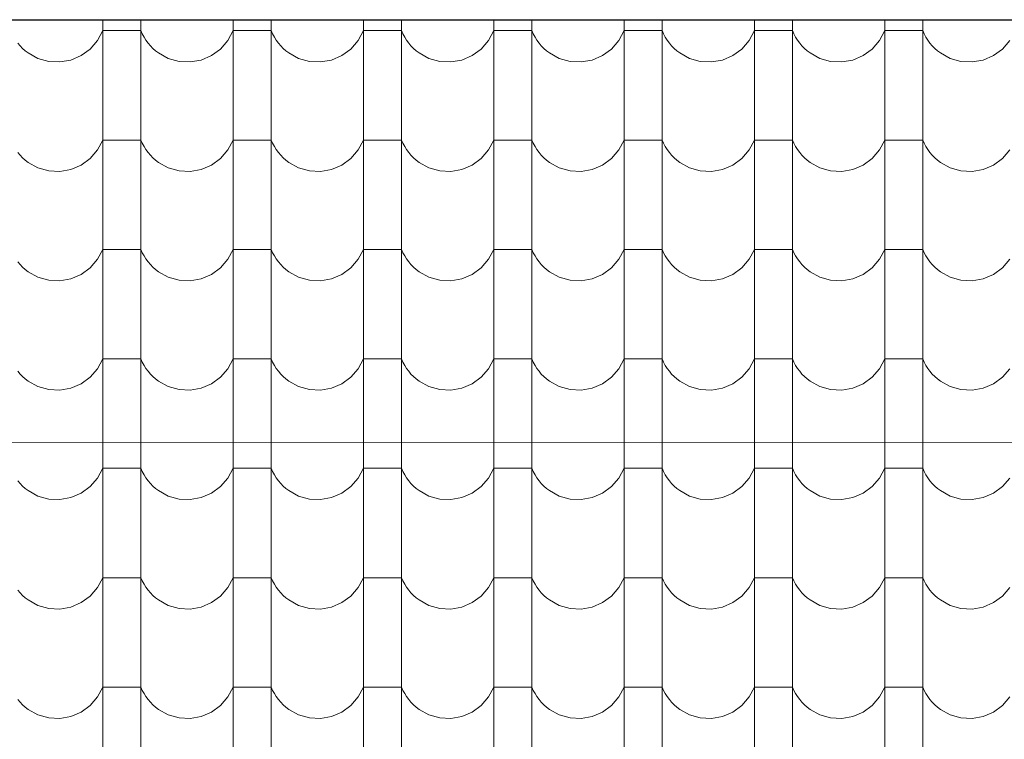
# Model space of a CAD drawing. Header units: millimetres. Extents: x -68772 to 137055, y -73300 to 19650.
# Tile 172 of 212: x 75550 to 77171, y -37967 to -36782. Entities that reach past the tile are written whole.
import ezdxf

# ---------------------------------------------------------------- set-up
doc = ezdxf.new("R2010")
doc.units = ezdxf.units.MM
doc.header["$MEASUREMENT"] = 0
for name, color, linetype, lineweight in [('Nowe_810-G Ogólne_Nr_pióra__1', 7, 'Continuous', 18), ('Nowe_810-G Ogólne_Nr_pióra__26', 13, 'Continuous', 18), ('Nowe_NIEWIDOCZNE DACHY_Nr_pióra__1', 7, 'Continuous', 18)]:
    doc.layers.add(name, color=color, linetype=linetype, lineweight=lineweight)

# ---------------------------------------------------------------- blocks, each defined once
blk = doc.blocks.new('*X46')
at = {"layer": 'Nowe_810-G Ogólne_Nr_pióra__26', "color": 13, "linetype": 'Continuous', "lineweight": 18}
for p, q in [((75687.3, -36782.9), (75687.3, -36910.2)), ((75749.7, -36782.9), (75749.7, -36910.2)), ((75901.8, -36782.9), (75901.8, -36910.2)), ((75964.2, -36782.9), (75964.2, -36910.2)), ((76116.3, -36783), (76116.3, -36910.2)), ((76178.7, -36783), (76178.7, -36910.2)), ((76330.8, -36783), (76330.8, -36910.2)), ((76393.2, -36783), (76393.2, -36910.2)), ((76545.3, -36783), (76545.3, -36910.2)), ((76607.7, -36783), (76607.7, -36910.2)), ((76759.8, -36783.1), (76759.8, -36910.2)), ((76822.2, -36783.1), (76822.2, -36910.2)), ((76974.3, -36783.1), (76974.3, -36910.2)), ((77036.7, -36783.1), (77036.7, -36910.2)), ((75678.6, -36816.7), (75687.3, -36800.4)), ((75718.5, -36800.4), (75687.3, -36800.4)), ((75749.7, -36800.4), (75718.5, -36800.4)), ((75749.7, -36800.4), (75752.1, -36805.9)), ((75893.1, -36816.7), (75901.8, -36800.4)), ((75933, -36800.4), (75901.8, -36800.4)), ((75964.2, -36800.4), (75933, -36800.4)), ((75964.2, -36800.4), (75966.6, -36805.9)), ((76107.6, -36816.7), (76116.3, -36800.4)), ((76147.5, -36800.4), (76116.3, -36800.4)), ((76178.7, -36800.4), (76147.5, -36800.4)), ((76178.7, -36800.4), (76181.1, -36805.9)), ((76322.1, -36816.7), (76330.8, -36800.4)), ((76362, -36800.4), (76330.8, -36800.4)), ((76393.2, -36800.4), (76362, -36800.4)), ((76393.2, -36800.4), (76395.6, -36805.9)), ((76536.6, -36816.7), (76545.3, -36800.4)), ((76576.5, -36800.4), (76545.3, -36800.4)), ((76607.7, -36800.4), (76576.5, -36800.4)), ((76607.7, -36800.4), (76610.1, -36805.9)), ((76751.1, -36816.7), (76759.8, -36800.4)), ((76791, -36800.4), (76759.8, -36800.4)), ((76822.2, -36800.4), (76791, -36800.4)), ((76822.2, -36800.4), (76824.6, -36805.9)), ((76965.6, -36816.7), (76974.3, -36800.4)), ((77005.5, -36800.4), (76974.3, -36800.4)), ((77036.7, -36800.4), (77005.5, -36800.4)), ((77036.7, -36800.4), (77039.1, -36805.9)), ((75666.5, -36830.7), (75678.6, -36816.7)), ((75752.1, -36805.9), (75754.9, -36811.1)), ((75754.9, -36811.1), (75758, -36816.1)), ((75758, -36816.1), (75761.5, -36820.9)), ((75881, -36830.7), (75893.1, -36816.7)), ((75966.6, -36805.9), (75969.4, -36811.1)), ((75969.4, -36811.1), (75972.5, -36816.1)), ((75972.5, -36816.1), (75976, -36820.9)), ((76095.5, -36830.7), (76107.6, -36816.7)), ((76181.1, -36805.9), (76183.9, -36811.1)), ((76183.9, -36811.1), (76187, -36816.1)), ((76187, -36816.1), (76190.5, -36820.9)), ((76310, -36830.7), (76322.1, -36816.7)), ((76395.6, -36805.9), (76398.4, -36811.1)), ((76398.4, -36811.1), (76401.5, -36816.1)), ((76401.5, -36816.1), (76405, -36820.9)), ((76524.5, -36830.7), (76536.6, -36816.7)), ((76610.1, -36805.9), (76612.9, -36811.1)), ((76612.9, -36811.1), (76616, -36816.1)), ((76616, -36816.1), (76619.5, -36820.9)), ((76739, -36830.7), (76751.1, -36816.7)), ((76824.6, -36805.9), (76827.4, -36811.1)), ((76827.4, -36811.1), (76830.5, -36816.1)), ((76830.5, -36816.1), (76834, -36820.9)), ((76953.5, -36830.7), (76965.6, -36816.7)), ((77039.1, -36805.9), (77041.9, -36811.1)), ((77041.9, -36811.1), (77045, -36816.1)), ((77045, -36816.1), (77048.5, -36820.9)), ((77168, -36830.7), (77180.1, -36816.7)), ((75547, -36820.9), (75550.8, -36825.4)), ((75550.8, -36825.4), (75554.9, -36829.7)), ((75554.9, -36829.7), (75559.4, -36833.6)), ((75559.4, -36833.6), (75564.1, -36837.2)), ((75651.6, -36841.5), (75666.5, -36830.7)), ((75761.5, -36820.9), (75765.3, -36825.4)), ((75765.3, -36825.4), (75769.4, -36829.7)), ((75769.4, -36829.7), (75773.9, -36833.6)), ((75773.9, -36833.6), (75778.6, -36837.2)), ((75866.1, -36841.5), (75881, -36830.7)), ((75976, -36820.9), (75979.8, -36825.4)), ((75979.8, -36825.4), (75983.9, -36829.7)), ((75983.9, -36829.7), (75988.4, -36833.6)), ((75988.4, -36833.6), (75993.1, -36837.2)), ((76080.6, -36841.5), (76095.5, -36830.7)), ((76190.5, -36820.9), (76194.3, -36825.4)), ((76194.3, -36825.4), (76198.4, -36829.7)), ((76198.4, -36829.7), (76202.9, -36833.6)), ((76202.9, -36833.6), (76207.6, -36837.2)), ((76295.1, -36841.5), (76310, -36830.7)), ((76405, -36820.9), (76408.8, -36825.4)), ((76408.8, -36825.4), (76412.9, -36829.7)), ((76412.9, -36829.7), (76417.4, -36833.6)), ((76417.4, -36833.6), (76422.1, -36837.2)), ((76509.6, -36841.5), (76524.5, -36830.7)), ((76619.5, -36820.9), (76623.3, -36825.4)), ((76623.3, -36825.4), (76627.4, -36829.7)), ((76627.4, -36829.7), (76631.9, -36833.6)), ((76631.9, -36833.6), (76636.6, -36837.2)), ((76724.1, -36841.5), (76739, -36830.7)), ((76834, -36820.9), (76837.8, -36825.4)), ((76837.8, -36825.4), (76841.9, -36829.7)), ((76841.9, -36829.7), (76846.4, -36833.6)), ((76846.4, -36833.6), (76851.1, -36837.2)), ((76938.6, -36841.5), (76953.5, -36830.7)), ((77048.5, -36820.9), (77052.3, -36825.4)), ((77052.3, -36825.4), (77056.4, -36829.7)), ((77056.4, -36829.7), (77060.9, -36833.6)), ((77060.9, -36833.6), (77065.6, -36837.2)), ((77153.1, -36841.5), (77168, -36830.7)), ((75564.1, -36837.2), (75580.3, -36846.1)), ((75580.3, -36846.1), (75598, -36851.1)), ((75616.4, -36852), (75634.6, -36848.8)), ((75634.6, -36848.8), (75651.6, -36841.5)), ((75778.6, -36837.2), (75794.8, -36846.1)), ((75794.8, -36846.1), (75812.5, -36851.1)), ((75830.9, -36852), (75849.1, -36848.8)), ((75849.1, -36848.8), (75866.1, -36841.5)), ((75993.1, -36837.2), (76009.3, -36846.1)), ((76009.3, -36846.1), (76027, -36851.1)), ((76045.4, -36852), (76063.6, -36848.8)), ((76063.6, -36848.8), (76080.6, -36841.5)), ((76207.6, -36837.2), (76223.8, -36846.1)), ((76223.8, -36846.1), (76241.5, -36851.1)), ((76259.9, -36852), (76278.1, -36848.8)), ((76278.1, -36848.8), (76295.1, -36841.5)), ((76422.1, -36837.2), (76438.3, -36846.1)), ((76438.3, -36846.1), (76456, -36851.1)), ((76474.4, -36852), (76492.6, -36848.8)), ((76492.6, -36848.8), (76509.6, -36841.5)), ((76636.6, -36837.2), (76652.8, -36846.1)), ((76652.8, -36846.1), (76670.5, -36851.1)), ((76688.9, -36852), (76707.1, -36848.8)), ((76707.1, -36848.8), (76724.1, -36841.5)), ((76851.1, -36837.2), (76867.3, -36846.1)), ((76867.3, -36846.1), (76885, -36851.1)), ((76903.4, -36852), (76921.6, -36848.8)), ((76921.6, -36848.8), (76938.6, -36841.5)), ((77065.6, -36837.2), (77081.8, -36846.1)), ((77081.8, -36846.1), (77099.5, -36851.1)), ((77117.9, -36852), (77136.1, -36848.8)), ((77136.1, -36848.8), (77153.1, -36841.5)), ((75598, -36851.1), (75616.4, -36852)), ((75812.5, -36851.1), (75830.9, -36852)), ((76027, -36851.1), (76045.4, -36852)), ((76241.5, -36851.1), (76259.9, -36852)), ((76456, -36851.1), (76474.4, -36852)), ((76670.5, -36851.1), (76688.9, -36852)), ((76885, -36851.1), (76903.4, -36852)), ((77099.5, -36851.1), (77117.9, -36852)), ((75687.3, -36910.2), (75687.3, -37090.3)), ((75749.7, -36910.2), (75749.7, -37090.3)), ((75901.8, -36910.2), (75901.8, -37090.3)), ((75964.2, -36910.2), (75964.2, -37090.3)), ((76116.3, -36910.2), (76116.3, -37090.3)), ((76178.7, -36910.2), (76178.7, -37090.3)), ((76330.8, -36910.2), (76330.8, -37090.3)), ((76393.2, -36910.2), (76393.2, -37090.3)), ((76545.3, -36910.2), (76545.3, -37090.3)), ((76607.7, -36910.2), (76607.7, -37090.3)), ((76759.8, -36910.2), (76759.8, -37090.3)), ((76822.2, -36910.2), (76822.2, -37090.3)), ((76974.3, -36910.2), (76974.3, -37090.3)), ((77036.7, -36910.2), (77036.7, -37090.3)), ((75678.6, -36996.8), (75687.3, -36980.5)), ((75718.5, -36980.5), (75687.3, -36980.5)), ((75749.7, -36980.5), (75718.5, -36980.5)), ((75749.7, -36980.5), (75752.1, -36985.9)), ((75893.1, -36996.8), (75901.8, -36980.5)), ((75933, -36980.5), (75901.8, -36980.5)), ((75964.2, -36980.5), (75933, -36980.5)), ((75964.2, -36980.5), (75966.6, -36985.9)), ((76107.6, -36996.8), (76116.3, -36980.5)), ((76147.5, -36980.5), (76116.3, -36980.5)), ((76178.7, -36980.5), (76147.5, -36980.5)), ((76178.7, -36980.5), (76181.1, -36985.9)), ((76322.1, -36996.8), (76330.8, -36980.5)), ((76362, -36980.5), (76330.8, -36980.5)), ((76393.2, -36980.5), (76362, -36980.5)), ((76393.2, -36980.5), (76395.6, -36985.9)), ((76536.6, -36996.8), (76545.3, -36980.5)), ((76576.5, -36980.5), (76545.3, -36980.5)), ((76607.7, -36980.5), (76576.5, -36980.5)), ((76607.7, -36980.5), (76610.1, -36985.9)), ((76751.1, -36996.8), (76759.8, -36980.5)), ((76791, -36980.5), (76759.8, -36980.5)), ((76822.2, -36980.5), (76791, -36980.5)), ((76822.2, -36980.5), (76824.6, -36985.9)), ((76965.6, -36996.8), (76974.3, -36980.5)), ((77005.5, -36980.5), (76974.3, -36980.5)), ((77036.7, -36980.5), (77005.5, -36980.5)), ((77036.7, -36980.5), (77039.1, -36985.9)), ((75752.1, -36985.9), (75754.9, -36991.2)), ((75754.9, -36991.2), (75758, -36996.2)), ((75758, -36996.2), (75761.5, -37001)), ((75966.6, -36985.9), (75969.4, -36991.2)), ((75969.4, -36991.2), (75972.5, -36996.2)), ((75972.5, -36996.2), (75976, -37001)), ((76181.1, -36985.9), (76183.9, -36991.2)), ((76183.9, -36991.2), (76187, -36996.2)), ((76187, -36996.2), (76190.5, -37001)), ((76395.6, -36985.9), (76398.4, -36991.2)), ((76398.4, -36991.2), (76401.5, -36996.2)), ((76401.5, -36996.2), (76405, -37001)), ((76610.1, -36985.9), (76612.9, -36991.2)), ((76612.9, -36991.2), (76616, -36996.2)), ((76616, -36996.2), (76619.5, -37001)), ((76824.6, -36985.9), (76827.4, -36991.2)), ((76827.4, -36991.2), (76830.5, -36996.2)), ((76830.5, -36996.2), (76834, -37001)), ((77039.1, -36985.9), (77041.9, -36991.2)), ((77041.9, -36991.2), (77045, -36996.2)), ((77045, -36996.2), (77048.5, -37001)), ((75547, -37001), (75550.8, -37005.5)), ((75550.8, -37005.5), (75554.9, -37009.7)), ((75554.9, -37009.7), (75559.4, -37013.6)), ((75651.6, -37021.6), (75666.5, -37010.7)), ((75666.5, -37010.7), (75678.6, -36996.8)), ((75761.5, -37001), (75765.3, -37005.5)), ((75765.3, -37005.5), (75769.4, -37009.7)), ((75769.4, -37009.7), (75773.9, -37013.6)), ((75866.1, -37021.6), (75881, -37010.7)), ((75881, -37010.7), (75893.1, -36996.8)), ((75976, -37001), (75979.8, -37005.5)), ((75979.8, -37005.5), (75983.9, -37009.7)), ((75983.9, -37009.7), (75988.4, -37013.6)), ((76080.6, -37021.6), (76095.5, -37010.7)), ((76095.5, -37010.7), (76107.6, -36996.8)), ((76190.5, -37001), (76194.3, -37005.5)), ((76194.3, -37005.5), (76198.4, -37009.7)), ((76198.4, -37009.7), (76202.9, -37013.6)), ((76295.1, -37021.6), (76310, -37010.7)), ((76310, -37010.7), (76322.1, -36996.8)), ((76405, -37001), (76408.8, -37005.5)), ((76408.8, -37005.5), (76412.9, -37009.7)), ((76412.9, -37009.7), (76417.4, -37013.6)), ((76509.6, -37021.6), (76524.5, -37010.7)), ((76524.5, -37010.7), (76536.6, -36996.8)), ((76619.5, -37001), (76623.3, -37005.5)), ((76623.3, -37005.5), (76627.4, -37009.7)), ((76627.4, -37009.7), (76631.9, -37013.6)), ((76724.1, -37021.6), (76739, -37010.7)), ((76739, -37010.7), (76751.1, -36996.8)), ((76834, -37001), (76837.8, -37005.5)), ((76837.8, -37005.5), (76841.9, -37009.7)), ((76841.9, -37009.7), (76846.4, -37013.6)), ((76938.6, -37021.6), (76953.5, -37010.7)), ((76953.5, -37010.7), (76965.6, -36996.8)), ((77048.5, -37001), (77052.3, -37005.5)), ((77052.3, -37005.5), (77056.4, -37009.7)), ((77056.4, -37009.7), (77060.9, -37013.6)), ((77153.1, -37021.6), (77168, -37010.7)), ((77168, -37010.7), (77180.1, -36996.8)), ((75559.4, -37013.6), (75564.1, -37017.2)), ((75564.1, -37017.2), (75580.3, -37026.1)), ((75580.3, -37026.1), (75598, -37031.1)), ((75616.4, -37032.1), (75634.6, -37028.8)), ((75634.6, -37028.8), (75651.6, -37021.6)), ((75773.9, -37013.6), (75778.6, -37017.2)), ((75778.6, -37017.2), (75794.8, -37026.1)), ((75794.8, -37026.1), (75812.5, -37031.1)), ((75830.9, -37032.1), (75849.1, -37028.8)), ((75849.1, -37028.8), (75866.1, -37021.6)), ((75988.4, -37013.6), (75993.1, -37017.2)), ((75993.1, -37017.2), (76009.3, -37026.1)), ((76009.3, -37026.1), (76027, -37031.1)), ((76045.4, -37032.1), (76063.6, -37028.8)), ((76063.6, -37028.8), (76080.6, -37021.6)), ((76202.9, -37013.6), (76207.6, -37017.2)), ((76207.6, -37017.2), (76223.8, -37026.1)), ((76223.8, -37026.1), (76241.5, -37031.1)), ((76259.9, -37032.1), (76278.1, -37028.8)), ((76278.1, -37028.8), (76295.1, -37021.6)), ((76417.4, -37013.6), (76422.1, -37017.2)), ((76422.1, -37017.2), (76438.3, -37026.1)), ((76438.3, -37026.1), (76456, -37031.1)), ((76474.4, -37032.1), (76492.6, -37028.8)), ((76492.6, -37028.8), (76509.6, -37021.6)), ((76631.9, -37013.6), (76636.6, -37017.2)), ((76636.6, -37017.2), (76652.8, -37026.1)), ((76652.8, -37026.1), (76670.5, -37031.1)), ((76688.9, -37032.1), (76707.1, -37028.8)), ((76707.1, -37028.8), (76724.1, -37021.6)), ((76846.4, -37013.6), (76851.1, -37017.2)), ((76851.1, -37017.2), (76867.3, -37026.1)), ((76867.3, -37026.1), (76885, -37031.1)), ((76903.4, -37032.1), (76921.6, -37028.8)), ((76921.6, -37028.8), (76938.6, -37021.6)), ((77060.9, -37013.6), (77065.6, -37017.2)), ((77065.6, -37017.2), (77081.8, -37026.1)), ((77081.8, -37026.1), (77099.5, -37031.1)), ((77117.9, -37032.1), (77136.1, -37028.8)), ((77136.1, -37028.8), (77153.1, -37021.6)), ((75598, -37031.1), (75616.4, -37032.1)), ((75812.5, -37031.1), (75830.9, -37032.1)), ((76027, -37031.1), (76045.4, -37032.1)), ((76241.5, -37031.1), (76259.9, -37032.1)), ((76456, -37031.1), (76474.4, -37032.1)), ((76670.5, -37031.1), (76688.9, -37032.1)), ((76885, -37031.1), (76903.4, -37032.1)), ((77099.5, -37031.1), (77117.9, -37032.1)), ((75687.3, -37090.3), (75687.3, -37270.3)), ((75749.7, -37090.3), (75749.7, -37270.3)), ((75901.8, -37090.3), (75901.8, -37270.3)), ((75964.2, -37090.3), (75964.2, -37270.3)), ((76116.3, -37090.3), (76116.3, -37270.3)), ((76178.7, -37090.3), (76178.7, -37270.3)), ((76330.8, -37090.3), (76330.8, -37270.3)), ((76393.2, -37090.3), (76393.2, -37270.3)), ((76545.3, -37090.3), (76545.3, -37270.3)), ((76607.7, -37090.3), (76607.7, -37270.3)), ((76759.8, -37090.3), (76759.8, -37270.3)), ((76822.2, -37090.3), (76822.2, -37270.3)), ((76974.3, -37090.3), (76974.3, -37270.3)), ((77036.7, -37090.3), (77036.7, -37270.3)), ((75678.6, -37176.8), (75687.3, -37160.5)), ((75718.5, -37160.5), (75687.3, -37160.5)), ((75749.7, -37160.5), (75718.5, -37160.5)), ((75749.7, -37160.5), (75752.1, -37166)), ((75752.1, -37166), (75754.9, -37171.2)), ((75754.9, -37171.2), (75758, -37176.2)), ((75893.1, -37176.8), (75901.8, -37160.5)), ((75933, -37160.5), (75901.8, -37160.5)), ((75964.2, -37160.5), (75933, -37160.5)), ((75964.2, -37160.5), (75966.6, -37166)), ((75966.6, -37166), (75969.4, -37171.2)), ((75969.4, -37171.2), (75972.5, -37176.2)), ((76107.6, -37176.8), (76116.3, -37160.5)), ((76147.5, -37160.5), (76116.3, -37160.5)), ((76178.7, -37160.5), (76147.5, -37160.5)), ((76178.7, -37160.5), (76181.1, -37166)), ((76181.1, -37166), (76183.9, -37171.2)), ((76183.9, -37171.2), (76187, -37176.2)), ((76322.1, -37176.8), (76330.8, -37160.5)), ((76362, -37160.5), (76330.8, -37160.5)), ((76393.2, -37160.5), (76362, -37160.5)), ((76393.2, -37160.5), (76395.6, -37166)), ((76395.6, -37166), (76398.4, -37171.2)), ((76398.4, -37171.2), (76401.5, -37176.2)), ((76536.6, -37176.8), (76545.3, -37160.5)), ((76576.5, -37160.5), (76545.3, -37160.5)), ((76607.7, -37160.5), (76576.5, -37160.5)), ((76607.7, -37160.5), (76610.1, -37166)), ((76610.1, -37166), (76612.9, -37171.2)), ((76612.9, -37171.2), (76616, -37176.2)), ((76751.1, -37176.8), (76759.8, -37160.5)), ((76791, -37160.5), (76759.8, -37160.5)), ((76822.2, -37160.5), (76791, -37160.5)), ((76822.2, -37160.5), (76824.6, -37166)), ((76824.6, -37166), (76827.4, -37171.2)), ((76827.4, -37171.2), (76830.5, -37176.2)), ((76965.6, -37176.8), (76974.3, -37160.5)), ((77005.5, -37160.5), (76974.3, -37160.5)), ((77036.7, -37160.5), (77005.5, -37160.5)), ((77036.7, -37160.5), (77039.1, -37166)), ((77039.1, -37166), (77041.9, -37171.2)), ((77041.9, -37171.2), (77045, -37176.2)), ((75547, -37181), (75550.8, -37185.5)), ((75550.8, -37185.5), (75554.9, -37189.8)), ((75554.9, -37189.8), (75559.4, -37193.7)), ((75651.6, -37201.6), (75666.5, -37190.8)), ((75666.5, -37190.8), (75678.6, -37176.8)), ((75758, -37176.2), (75761.5, -37181)), ((75761.5, -37181), (75765.3, -37185.5)), ((75765.3, -37185.5), (75769.4, -37189.8)), ((75769.4, -37189.8), (75773.9, -37193.7)), ((75866.1, -37201.6), (75881, -37190.8)), ((75881, -37190.8), (75893.1, -37176.8)), ((75972.5, -37176.2), (75976, -37181)), ((75976, -37181), (75979.8, -37185.5)), ((75979.8, -37185.5), (75983.9, -37189.8)), ((75983.9, -37189.8), (75988.4, -37193.7)), ((76080.6, -37201.6), (76095.5, -37190.8)), ((76095.5, -37190.8), (76107.6, -37176.8)), ((76187, -37176.2), (76190.5, -37181)), ((76190.5, -37181), (76194.3, -37185.5)), ((76194.3, -37185.5), (76198.4, -37189.8)), ((76198.4, -37189.8), (76202.9, -37193.7)), ((76295.1, -37201.6), (76310, -37190.8)), ((76310, -37190.8), (76322.1, -37176.8)), ((76401.5, -37176.2), (76405, -37181)), ((76405, -37181), (76408.8, -37185.5)), ((76408.8, -37185.5), (76412.9, -37189.8)), ((76412.9, -37189.8), (76417.4, -37193.7)), ((76509.6, -37201.6), (76524.5, -37190.8)), ((76524.5, -37190.8), (76536.6, -37176.8)), ((76616, -37176.2), (76619.5, -37181)), ((76619.5, -37181), (76623.3, -37185.5)), ((76623.3, -37185.5), (76627.4, -37189.8)), ((76627.4, -37189.8), (76631.9, -37193.7)), ((76724.1, -37201.6), (76739, -37190.8)), ((76739, -37190.8), (76751.1, -37176.8)), ((76830.5, -37176.2), (76834, -37181)), ((76834, -37181), (76837.8, -37185.5)), ((76837.8, -37185.5), (76841.9, -37189.8)), ((76841.9, -37189.8), (76846.4, -37193.7)), ((76938.6, -37201.6), (76953.5, -37190.8)), ((76953.5, -37190.8), (76965.6, -37176.8)), ((77045, -37176.2), (77048.5, -37181)), ((77048.5, -37181), (77052.3, -37185.5)), ((77052.3, -37185.5), (77056.4, -37189.8)), ((77056.4, -37189.8), (77060.9, -37193.7)), ((77153.1, -37201.6), (77168, -37190.8)), ((77168, -37190.8), (77180.1, -37176.8)), ((75559.4, -37193.7), (75564.1, -37197.3)), ((75564.1, -37197.3), (75580.3, -37206.2)), ((75580.3, -37206.2), (75598, -37211.2)), ((75634.6, -37208.9), (75651.6, -37201.6)), ((75773.9, -37193.7), (75778.6, -37197.3)), ((75778.6, -37197.3), (75794.8, -37206.2)), ((75794.8, -37206.2), (75812.5, -37211.2)), ((75849.1, -37208.9), (75866.1, -37201.6)), ((75988.4, -37193.7), (75993.1, -37197.3)), ((75993.1, -37197.3), (76009.3, -37206.2)), ((76009.3, -37206.2), (76027, -37211.2)), ((76063.6, -37208.9), (76080.6, -37201.6)), ((76202.9, -37193.7), (76207.6, -37197.3)), ((76207.6, -37197.3), (76223.8, -37206.2)), ((76223.8, -37206.2), (76241.5, -37211.2)), ((76278.1, -37208.9), (76295.1, -37201.6)), ((76417.4, -37193.7), (76422.1, -37197.3)), ((76422.1, -37197.3), (76438.3, -37206.2)), ((76438.3, -37206.2), (76456, -37211.2)), ((76492.6, -37208.9), (76509.6, -37201.6)), ((76631.9, -37193.7), (76636.6, -37197.3)), ((76636.6, -37197.3), (76652.8, -37206.2)), ((76652.8, -37206.2), (76670.5, -37211.2)), ((76707.1, -37208.9), (76724.1, -37201.6)), ((76846.4, -37193.7), (76851.1, -37197.3)), ((76851.1, -37197.3), (76867.3, -37206.2)), ((76867.3, -37206.2), (76885, -37211.2)), ((76921.6, -37208.9), (76938.6, -37201.6)), ((77060.9, -37193.7), (77065.6, -37197.3)), ((77065.6, -37197.3), (77081.8, -37206.2)), ((77081.8, -37206.2), (77099.5, -37211.2)), ((77136.1, -37208.9), (77153.1, -37201.6)), ((75598, -37211.2), (75616.4, -37212.1)), ((75616.4, -37212.1), (75634.6, -37208.9)), ((75812.5, -37211.2), (75830.9, -37212.1)), ((75830.9, -37212.1), (75849.1, -37208.9)), ((76027, -37211.2), (76045.4, -37212.1)), ((76045.4, -37212.1), (76063.6, -37208.9)), ((76241.5, -37211.2), (76259.9, -37212.1)), ((76259.9, -37212.1), (76278.1, -37208.9)), ((76456, -37211.2), (76474.4, -37212.1)), ((76474.4, -37212.1), (76492.6, -37208.9)), ((76670.5, -37211.2), (76688.9, -37212.1)), ((76688.9, -37212.1), (76707.1, -37208.9)), ((76885, -37211.2), (76903.4, -37212.1)), ((76903.4, -37212.1), (76921.6, -37208.9)), ((77099.5, -37211.2), (77117.9, -37212.1)), ((77117.9, -37212.1), (77136.1, -37208.9)), ((75687.3, -37270.3), (75687.3, -37450.4)), ((75749.7, -37270.3), (75749.7, -37450.4)), ((75901.8, -37270.3), (75901.8, -37450.4)), ((75964.2, -37270.3), (75964.2, -37450.4)), ((76116.3, -37270.3), (76116.3, -37450.4)), ((76178.7, -37270.3), (76178.7, -37450.4)), ((76330.8, -37270.3), (76330.8, -37450.4)), ((76393.2, -37270.3), (76393.2, -37450.4)), ((76545.3, -37270.3), (76545.3, -37450.4)), ((76607.7, -37270.3), (76607.7, -37450.4)), ((76759.8, -37270.3), (76759.8, -37450.4)), ((76822.2, -37270.3), (76822.2, -37450.4)), ((76974.3, -37270.3), (76974.3, -37450.4)), ((77036.7, -37270.3), (77036.7, -37450.4)), ((75678.6, -37356.9), (75687.3, -37340.6)), ((75718.5, -37340.6), (75687.3, -37340.6)), ((75749.7, -37340.6), (75718.5, -37340.6)), ((75749.7, -37340.6), (75752.1, -37346)), ((75752.1, -37346), (75754.9, -37351.3)), ((75754.9, -37351.3), (75758, -37356.3)), ((75893.1, -37356.9), (75901.8, -37340.6)), ((75933, -37340.6), (75901.8, -37340.6)), ((75964.2, -37340.6), (75933, -37340.6)), ((75964.2, -37340.6), (75966.6, -37346)), ((75966.6, -37346), (75969.4, -37351.3)), ((75969.4, -37351.3), (75972.5, -37356.3)), ((76107.6, -37356.9), (76116.3, -37340.6)), ((76147.5, -37340.6), (76116.3, -37340.6)), ((76178.7, -37340.6), (76147.5, -37340.6)), ((76178.7, -37340.6), (76181.1, -37346)), ((76181.1, -37346), (76183.9, -37351.3)), ((76183.9, -37351.3), (76187, -37356.3)), ((76322.1, -37356.9), (76330.8, -37340.6)), ((76362, -37340.6), (76330.8, -37340.6)), ((76393.2, -37340.6), (76362, -37340.6)), ((76393.2, -37340.6), (76395.6, -37346)), ((76395.6, -37346), (76398.4, -37351.3)), ((76398.4, -37351.3), (76401.5, -37356.3)), ((76536.6, -37356.9), (76545.3, -37340.6)), ((76576.5, -37340.6), (76545.3, -37340.6)), ((76607.7, -37340.6), (76576.5, -37340.6)), ((76607.7, -37340.6), (76610.1, -37346)), ((76610.1, -37346), (76612.9, -37351.3)), ((76612.9, -37351.3), (76616, -37356.3)), ((76751.1, -37356.9), (76759.8, -37340.6)), ((76791, -37340.6), (76759.8, -37340.6)), ((76822.2, -37340.6), (76791, -37340.6)), ((76822.2, -37340.6), (76824.6, -37346)), ((76824.6, -37346), (76827.4, -37351.3)), ((76827.4, -37351.3), (76830.5, -37356.3)), ((76965.6, -37356.9), (76974.3, -37340.6)), ((77005.5, -37340.6), (76974.3, -37340.6)), ((77036.7, -37340.6), (77005.5, -37340.6)), ((77036.7, -37340.6), (77039.1, -37346)), ((77039.1, -37346), (77041.9, -37351.3)), ((77041.9, -37351.3), (77045, -37356.3)), ((75547, -37361.1), (75550.8, -37365.6)), ((75550.8, -37365.6), (75554.9, -37369.8)), ((75666.5, -37370.8), (75678.6, -37356.9)), ((75758, -37356.3), (75761.5, -37361.1)), ((75761.5, -37361.1), (75765.3, -37365.6)), ((75765.3, -37365.6), (75769.4, -37369.8)), ((75881, -37370.8), (75893.1, -37356.9)), ((75972.5, -37356.3), (75976, -37361.1)), ((75976, -37361.1), (75979.8, -37365.6)), ((75979.8, -37365.6), (75983.9, -37369.8)), ((76095.5, -37370.8), (76107.6, -37356.9)), ((76187, -37356.3), (76190.5, -37361.1)), ((76190.5, -37361.1), (76194.3, -37365.6)), ((76194.3, -37365.6), (76198.4, -37369.8)), ((76310, -37370.8), (76322.1, -37356.9)), ((76401.5, -37356.3), (76405, -37361.1)), ((76405, -37361.1), (76408.8, -37365.6)), ((76408.8, -37365.6), (76412.9, -37369.8)), ((76524.5, -37370.8), (76536.6, -37356.9)), ((76616, -37356.3), (76619.5, -37361.1)), ((76619.5, -37361.1), (76623.3, -37365.6)), ((76623.3, -37365.6), (76627.4, -37369.8)), ((76739, -37370.8), (76751.1, -37356.9)), ((76830.5, -37356.3), (76834, -37361.1)), ((76834, -37361.1), (76837.8, -37365.6)), ((76837.8, -37365.6), (76841.9, -37369.8)), ((76953.5, -37370.8), (76965.6, -37356.9)), ((77045, -37356.3), (77048.5, -37361.1)), ((77048.5, -37361.1), (77052.3, -37365.6)), ((77052.3, -37365.6), (77056.4, -37369.8)), ((77168, -37370.8), (77180.1, -37356.9)), ((75554.9, -37369.8), (75559.4, -37373.7)), ((75559.4, -37373.7), (75564.1, -37377.3)), ((75564.1, -37377.3), (75580.3, -37386.2)), ((75634.6, -37388.9), (75651.6, -37381.7)), ((75651.6, -37381.7), (75666.5, -37370.8)), ((75769.4, -37369.8), (75773.9, -37373.7)), ((75773.9, -37373.7), (75778.6, -37377.3)), ((75778.6, -37377.3), (75794.8, -37386.2)), ((75849.1, -37388.9), (75866.1, -37381.7)), ((75866.1, -37381.7), (75881, -37370.8)), ((75983.9, -37369.8), (75988.4, -37373.7)), ((75988.4, -37373.7), (75993.1, -37377.3)), ((75993.1, -37377.3), (76009.3, -37386.2)), ((76063.6, -37388.9), (76080.6, -37381.7)), ((76080.6, -37381.7), (76095.5, -37370.8)), ((76198.4, -37369.8), (76202.9, -37373.7)), ((76202.9, -37373.7), (76207.6, -37377.3)), ((76207.6, -37377.3), (76223.8, -37386.2)), ((76278.1, -37388.9), (76295.1, -37381.7)), ((76295.1, -37381.7), (76310, -37370.8)), ((76412.9, -37369.8), (76417.4, -37373.7)), ((76417.4, -37373.7), (76422.1, -37377.3)), ((76422.1, -37377.3), (76438.3, -37386.2)), ((76492.6, -37388.9), (76509.6, -37381.7)), ((76509.6, -37381.7), (76524.5, -37370.8)), ((76627.4, -37369.8), (76631.9, -37373.7)), ((76631.9, -37373.7), (76636.6, -37377.3)), ((76636.6, -37377.3), (76652.8, -37386.2)), ((76707.1, -37388.9), (76724.1, -37381.7)), ((76724.1, -37381.7), (76739, -37370.8)), ((76841.9, -37369.8), (76846.4, -37373.7)), ((76846.4, -37373.7), (76851.1, -37377.3)), ((76851.1, -37377.3), (76867.3, -37386.2)), ((76921.6, -37388.9), (76938.6, -37381.7)), ((76938.6, -37381.7), (76953.5, -37370.8)), ((77056.4, -37369.8), (77060.9, -37373.7)), ((77060.9, -37373.7), (77065.6, -37377.3)), ((77065.6, -37377.3), (77081.8, -37386.2)), ((77136.1, -37388.9), (77153.1, -37381.7)), ((77153.1, -37381.7), (77168, -37370.8)), ((75580.3, -37386.2), (75598, -37391.2)), ((75598, -37391.2), (75616.4, -37392.2)), ((75616.4, -37392.2), (75634.6, -37388.9)), ((75794.8, -37386.2), (75812.5, -37391.2)), ((75812.5, -37391.2), (75830.9, -37392.2)), ((75830.9, -37392.2), (75849.1, -37388.9)), ((76009.3, -37386.2), (76027, -37391.2)), ((76027, -37391.2), (76045.4, -37392.2)), ((76045.4, -37392.2), (76063.6, -37388.9)), ((76223.8, -37386.2), (76241.5, -37391.2)), ((76241.5, -37391.2), (76259.9, -37392.2)), ((76259.9, -37392.2), (76278.1, -37388.9)), ((76438.3, -37386.2), (76456, -37391.2)), ((76456, -37391.2), (76474.4, -37392.2)), ((76474.4, -37392.2), (76492.6, -37388.9)), ((76652.8, -37386.2), (76670.5, -37391.2)), ((76670.5, -37391.2), (76688.9, -37392.2)), ((76688.9, -37392.2), (76707.1, -37388.9)), ((76867.3, -37386.2), (76885, -37391.2)), ((76885, -37391.2), (76903.4, -37392.2)), ((76903.4, -37392.2), (76921.6, -37388.9)), ((77081.8, -37386.2), (77099.5, -37391.2)), ((77099.5, -37391.2), (77117.9, -37392.2)), ((77117.9, -37392.2), (77136.1, -37388.9)), ((75687.3, -37450.4), (75687.3, -37630.4)), ((75749.7, -37450.4), (75749.7, -37630.4)), ((75901.8, -37450.4), (75901.8, -37630.4)), ((75964.2, -37450.4), (75964.2, -37630.4)), ((76116.3, -37450.4), (76116.3, -37630.4)), ((76178.7, -37450.4), (76178.7, -37630.4)), ((76330.8, -37450.4), (76330.8, -37630.4)), ((76393.2, -37450.4), (76393.2, -37630.4)), ((76545.3, -37450.4), (76545.3, -37630.4)), ((76607.7, -37450.4), (76607.7, -37630.4)), ((76759.8, -37450.4), (76759.8, -37630.4)), ((76822.2, -37450.4), (76822.2, -37630.4)), ((76974.3, -37450.4), (76974.3, -37630.4)), ((77036.7, -37450.4), (77036.7, -37630.4)), ((75678.6, -37536.9), (75687.3, -37520.6)), ((75718.5, -37520.6), (75687.3, -37520.6)), ((75749.7, -37520.6), (75718.5, -37520.6)), ((75749.7, -37520.6), (75752.1, -37526.1)), ((75752.1, -37526.1), (75754.9, -37531.3)), ((75754.9, -37531.3), (75758, -37536.3)), ((75893.1, -37536.9), (75901.8, -37520.6)), ((75933, -37520.6), (75901.8, -37520.6)), ((75964.2, -37520.6), (75933, -37520.6)), ((75964.2, -37520.6), (75966.6, -37526.1)), ((75966.6, -37526.1), (75969.4, -37531.3)), ((75969.4, -37531.3), (75972.5, -37536.3)), ((76107.6, -37536.9), (76116.3, -37520.6)), ((76147.5, -37520.6), (76116.3, -37520.6)), ((76178.7, -37520.6), (76147.5, -37520.6)), ((76178.7, -37520.6), (76181.1, -37526.1)), ((76181.1, -37526.1), (76183.9, -37531.3)), ((76183.9, -37531.3), (76187, -37536.3)), ((76322.1, -37536.9), (76330.8, -37520.6)), ((76362, -37520.6), (76330.8, -37520.6)), ((76393.2, -37520.6), (76362, -37520.6)), ((76393.2, -37520.6), (76395.6, -37526.1)), ((76395.6, -37526.1), (76398.4, -37531.3)), ((76398.4, -37531.3), (76401.5, -37536.3)), ((76536.6, -37536.9), (76545.3, -37520.6)), ((76576.5, -37520.6), (76545.3, -37520.6)), ((76607.7, -37520.6), (76576.5, -37520.6)), ((76607.7, -37520.6), (76610.1, -37526.1)), ((76610.1, -37526.1), (76612.9, -37531.3)), ((76612.9, -37531.3), (76616, -37536.3)), ((76751.1, -37536.9), (76759.8, -37520.6)), ((76791, -37520.6), (76759.8, -37520.6)), ((76822.2, -37520.6), (76791, -37520.6)), ((76822.2, -37520.6), (76824.6, -37526.1)), ((76824.6, -37526.1), (76827.4, -37531.3)), ((76827.4, -37531.3), (76830.5, -37536.3)), ((76965.6, -37536.9), (76974.3, -37520.6)), ((77005.5, -37520.6), (76974.3, -37520.6)), ((77036.7, -37520.6), (77005.5, -37520.6)), ((77036.7, -37520.6), (77039.1, -37526.1)), ((77039.1, -37526.1), (77041.9, -37531.3)), ((77041.9, -37531.3), (77045, -37536.3)), ((75547, -37541.1), (75550.8, -37545.6)), ((75550.8, -37545.6), (75554.9, -37549.9)), ((75666.5, -37550.9), (75678.6, -37536.9)), ((75758, -37536.3), (75761.5, -37541.1)), ((75761.5, -37541.1), (75765.3, -37545.6)), ((75765.3, -37545.6), (75769.4, -37549.9)), ((75881, -37550.9), (75893.1, -37536.9)), ((75972.5, -37536.3), (75976, -37541.1)), ((75976, -37541.1), (75979.8, -37545.6)), ((75979.8, -37545.6), (75983.9, -37549.9)), ((76095.5, -37550.9), (76107.6, -37536.9)), ((76187, -37536.3), (76190.5, -37541.1)), ((76190.5, -37541.1), (76194.3, -37545.6)), ((76194.3, -37545.6), (76198.4, -37549.9)), ((76310, -37550.9), (76322.1, -37536.9)), ((76401.5, -37536.3), (76405, -37541.1)), ((76405, -37541.1), (76408.8, -37545.6)), ((76408.8, -37545.6), (76412.9, -37549.9)), ((76524.5, -37550.9), (76536.6, -37536.9)), ((76616, -37536.3), (76619.5, -37541.1)), ((76619.5, -37541.1), (76623.3, -37545.6)), ((76623.3, -37545.6), (76627.4, -37549.9)), ((76739, -37550.9), (76751.1, -37536.9)), ((76830.5, -37536.3), (76834, -37541.1)), ((76834, -37541.1), (76837.8, -37545.6)), ((76837.8, -37545.6), (76841.9, -37549.9)), ((76953.5, -37550.9), (76965.6, -37536.9)), ((77045, -37536.3), (77048.5, -37541.1)), ((77048.5, -37541.1), (77052.3, -37545.6)), ((77052.3, -37545.6), (77056.4, -37549.9)), ((77168, -37550.9), (77180.1, -37536.9)), ((75554.9, -37549.9), (75559.4, -37553.8)), ((75559.4, -37553.8), (75564.1, -37557.4)), ((75564.1, -37557.4), (75580.3, -37566.3)), ((75634.6, -37569), (75651.6, -37561.7)), ((75651.6, -37561.7), (75666.5, -37550.9)), ((75769.4, -37549.9), (75773.9, -37553.8)), ((75773.9, -37553.8), (75778.6, -37557.4)), ((75778.6, -37557.4), (75794.8, -37566.3)), ((75849.1, -37569), (75866.1, -37561.7)), ((75866.1, -37561.7), (75881, -37550.9)), ((75983.9, -37549.9), (75988.4, -37553.8)), ((75988.4, -37553.8), (75993.1, -37557.4)), ((75993.1, -37557.4), (76009.3, -37566.3)), ((76063.6, -37569), (76080.6, -37561.7)), ((76080.6, -37561.7), (76095.5, -37550.9)), ((76198.4, -37549.9), (76202.9, -37553.8)), ((76202.9, -37553.8), (76207.6, -37557.4)), ((76207.6, -37557.4), (76223.8, -37566.3)), ((76278.1, -37569), (76295.1, -37561.7)), ((76295.1, -37561.7), (76310, -37550.9)), ((76412.9, -37549.9), (76417.4, -37553.8)), ((76417.4, -37553.8), (76422.1, -37557.4)), ((76422.1, -37557.4), (76438.3, -37566.3)), ((76492.6, -37569), (76509.6, -37561.7)), ((76509.6, -37561.7), (76524.5, -37550.9)), ((76627.4, -37549.9), (76631.9, -37553.8)), ((76631.9, -37553.8), (76636.6, -37557.4)), ((76636.6, -37557.4), (76652.8, -37566.3)), ((76707.1, -37569), (76724.1, -37561.7)), ((76724.1, -37561.7), (76739, -37550.9)), ((76841.9, -37549.9), (76846.4, -37553.8)), ((76846.4, -37553.8), (76851.1, -37557.4)), ((76851.1, -37557.4), (76867.3, -37566.3)), ((76921.6, -37569), (76938.6, -37561.7)), ((76938.6, -37561.7), (76953.5, -37550.9)), ((77056.4, -37549.9), (77060.9, -37553.8)), ((77060.9, -37553.8), (77065.6, -37557.4)), ((77065.6, -37557.4), (77081.8, -37566.3)), ((77136.1, -37569), (77153.1, -37561.7)), ((77153.1, -37561.7), (77168, -37550.9)), ((75580.3, -37566.3), (75598, -37571.3)), ((75598, -37571.3), (75616.4, -37572.2)), ((75616.4, -37572.2), (75634.6, -37569)), ((75794.8, -37566.3), (75812.5, -37571.3)), ((75812.5, -37571.3), (75830.9, -37572.2)), ((75830.9, -37572.2), (75849.1, -37569)), ((76009.3, -37566.3), (76027, -37571.3)), ((76027, -37571.3), (76045.4, -37572.2)), ((76045.4, -37572.2), (76063.6, -37569)), ((76223.8, -37566.3), (76241.5, -37571.3)), ((76241.5, -37571.3), (76259.9, -37572.2)), ((76259.9, -37572.2), (76278.1, -37569)), ((76438.3, -37566.3), (76456, -37571.3)), ((76456, -37571.3), (76474.4, -37572.2)), ((76474.4, -37572.2), (76492.6, -37569)), ((76652.8, -37566.3), (76670.5, -37571.3)), ((76670.5, -37571.3), (76688.9, -37572.2)), ((76688.9, -37572.2), (76707.1, -37569)), ((76867.3, -37566.3), (76885, -37571.3)), ((76885, -37571.3), (76903.4, -37572.2)), ((76903.4, -37572.2), (76921.6, -37569)), ((77081.8, -37566.3), (77099.5, -37571.3)), ((77099.5, -37571.3), (77117.9, -37572.2)), ((77117.9, -37572.2), (77136.1, -37569)), ((75687.3, -37630.4), (75687.3, -37810.5)), ((75749.7, -37630.4), (75749.7, -37810.5)), ((75901.8, -37630.4), (75901.8, -37810.5)), ((75964.2, -37630.4), (75964.2, -37810.5)), ((76116.3, -37630.4), (76116.3, -37810.5)), ((76178.7, -37630.4), (76178.7, -37810.5)), ((76330.8, -37630.4), (76330.8, -37810.5)), ((76393.2, -37630.4), (76393.2, -37810.5)), ((76545.3, -37630.4), (76545.3, -37810.5)), ((76607.7, -37630.4), (76607.7, -37810.5)), ((76759.8, -37630.4), (76759.8, -37810.5)), ((76822.2, -37630.4), (76822.2, -37810.5)), ((76974.3, -37630.4), (76974.3, -37810.5)), ((77036.7, -37630.4), (77036.7, -37810.5)), ((75678.6, -37717), (75687.3, -37700.7)), ((75718.5, -37700.7), (75687.3, -37700.7)), ((75749.7, -37700.7), (75718.5, -37700.7)), ((75749.7, -37700.7), (75752.1, -37706.1)), ((75752.1, -37706.1), (75754.9, -37711.4)), ((75893.1, -37717), (75901.8, -37700.7)), ((75933, -37700.7), (75901.8, -37700.7)), ((75964.2, -37700.7), (75933, -37700.7)), ((75964.2, -37700.7), (75966.6, -37706.1)), ((75966.6, -37706.1), (75969.4, -37711.4)), ((76107.6, -37717), (76116.3, -37700.7)), ((76147.5, -37700.7), (76116.3, -37700.7)), ((76178.7, -37700.7), (76147.5, -37700.7)), ((76178.7, -37700.7), (76181.1, -37706.1)), ((76181.1, -37706.1), (76183.9, -37711.4)), ((76322.1, -37717), (76330.8, -37700.7)), ((76362, -37700.7), (76330.8, -37700.7)), ((76393.2, -37700.7), (76362, -37700.7)), ((76393.2, -37700.7), (76395.6, -37706.1)), ((76395.6, -37706.1), (76398.4, -37711.4)), ((76536.6, -37717), (76545.3, -37700.7)), ((76576.5, -37700.7), (76545.3, -37700.7)), ((76607.7, -37700.7), (76576.5, -37700.7)), ((76607.7, -37700.7), (76610.1, -37706.1)), ((76610.1, -37706.1), (76612.9, -37711.4)), ((76751.1, -37717), (76759.8, -37700.7)), ((76791, -37700.7), (76759.8, -37700.7)), ((76822.2, -37700.7), (76791, -37700.7)), ((76822.2, -37700.7), (76824.6, -37706.1)), ((76824.6, -37706.1), (76827.4, -37711.4)), ((76965.6, -37717), (76974.3, -37700.7)), ((77005.5, -37700.7), (76974.3, -37700.7)), ((77036.7, -37700.7), (77005.5, -37700.7)), ((77036.7, -37700.7), (77039.1, -37706.1)), ((77039.1, -37706.1), (77041.9, -37711.4)), ((75547, -37721.2), (75550.8, -37725.7)), ((75550.8, -37725.7), (75554.9, -37729.9)), ((75666.5, -37730.9), (75678.6, -37717)), ((75754.9, -37711.4), (75758, -37716.4)), ((75758, -37716.4), (75761.5, -37721.2)), ((75761.5, -37721.2), (75765.3, -37725.7)), ((75765.3, -37725.7), (75769.4, -37729.9)), ((75881, -37730.9), (75893.1, -37717)), ((75969.4, -37711.4), (75972.5, -37716.4)), ((75972.5, -37716.4), (75976, -37721.2)), ((75976, -37721.2), (75979.8, -37725.7)), ((75979.8, -37725.7), (75983.9, -37729.9)), ((76095.5, -37730.9), (76107.6, -37717)), ((76183.9, -37711.4), (76187, -37716.4)), ((76187, -37716.4), (76190.5, -37721.2)), ((76190.5, -37721.2), (76194.3, -37725.7)), ((76194.3, -37725.7), (76198.4, -37729.9)), ((76310, -37730.9), (76322.1, -37717)), ((76398.4, -37711.4), (76401.5, -37716.4)), ((76401.5, -37716.4), (76405, -37721.2)), ((76405, -37721.2), (76408.8, -37725.7)), ((76408.8, -37725.7), (76412.9, -37729.9)), ((76524.5, -37730.9), (76536.6, -37717)), ((76612.9, -37711.4), (76616, -37716.4)), ((76616, -37716.4), (76619.5, -37721.2)), ((76619.5, -37721.2), (76623.3, -37725.7)), ((76623.3, -37725.7), (76627.4, -37729.9)), ((76739, -37730.9), (76751.1, -37717)), ((76827.4, -37711.4), (76830.5, -37716.4)), ((76830.5, -37716.4), (76834, -37721.2)), ((76834, -37721.2), (76837.8, -37725.7)), ((76837.8, -37725.7), (76841.9, -37729.9)), ((76953.5, -37730.9), (76965.6, -37717)), ((77041.9, -37711.4), (77045, -37716.4)), ((77045, -37716.4), (77048.5, -37721.2)), ((77048.5, -37721.2), (77052.3, -37725.7)), ((77052.3, -37725.7), (77056.4, -37729.9)), ((77168, -37730.9), (77180.1, -37717)), ((75554.9, -37729.9), (75559.4, -37733.8)), ((75559.4, -37733.8), (75564.1, -37737.4)), ((75564.1, -37737.4), (75580.3, -37746.3)), ((75634.6, -37749), (75651.6, -37741.8)), ((75651.6, -37741.8), (75666.5, -37730.9)), ((75769.4, -37729.9), (75773.9, -37733.8)), ((75773.9, -37733.8), (75778.6, -37737.4)), ((75778.6, -37737.4), (75794.8, -37746.3)), ((75849.1, -37749), (75866.1, -37741.8)), ((75866.1, -37741.8), (75881, -37730.9)), ((75983.9, -37729.9), (75988.4, -37733.8)), ((75988.4, -37733.8), (75993.1, -37737.4)), ((75993.1, -37737.4), (76009.3, -37746.3)), ((76063.6, -37749), (76080.6, -37741.8)), ((76080.6, -37741.8), (76095.5, -37730.9)), ((76198.4, -37729.9), (76202.9, -37733.8)), ((76202.9, -37733.8), (76207.6, -37737.4)), ((76207.6, -37737.4), (76223.8, -37746.3)), ((76278.1, -37749), (76295.1, -37741.8)), ((76295.1, -37741.8), (76310, -37730.9)), ((76412.9, -37729.9), (76417.4, -37733.8)), ((76417.4, -37733.8), (76422.1, -37737.4)), ((76422.1, -37737.4), (76438.3, -37746.3)), ((76492.6, -37749), (76509.6, -37741.8)), ((76509.6, -37741.8), (76524.5, -37730.9)), ((76627.4, -37729.9), (76631.9, -37733.8)), ((76631.9, -37733.8), (76636.6, -37737.4)), ((76636.6, -37737.4), (76652.8, -37746.3)), ((76707.1, -37749), (76724.1, -37741.8)), ((76724.1, -37741.8), (76739, -37730.9)), ((76841.9, -37729.9), (76846.4, -37733.8)), ((76846.4, -37733.8), (76851.1, -37737.4)), ((76851.1, -37737.4), (76867.3, -37746.3)), ((76921.6, -37749), (76938.6, -37741.8)), ((76938.6, -37741.8), (76953.5, -37730.9)), ((77056.4, -37729.9), (77060.9, -37733.8)), ((77060.9, -37733.8), (77065.6, -37737.4)), ((77065.6, -37737.4), (77081.8, -37746.3)), ((77136.1, -37749), (77153.1, -37741.8)), ((77153.1, -37741.8), (77168, -37730.9)), ((75580.3, -37746.3), (75598, -37751.3)), ((75598, -37751.3), (75616.4, -37752.3)), ((75616.4, -37752.3), (75634.6, -37749)), ((75794.8, -37746.3), (75812.5, -37751.3)), ((75812.5, -37751.3), (75830.9, -37752.3)), ((75830.9, -37752.3), (75849.1, -37749)), ((76009.3, -37746.3), (76027, -37751.3)), ((76027, -37751.3), (76045.4, -37752.3)), ((76045.4, -37752.3), (76063.6, -37749)), ((76223.8, -37746.3), (76241.5, -37751.3)), ((76241.5, -37751.3), (76259.9, -37752.3)), ((76259.9, -37752.3), (76278.1, -37749)), ((76438.3, -37746.3), (76456, -37751.3)), ((76456, -37751.3), (76474.4, -37752.3)), ((76474.4, -37752.3), (76492.6, -37749)), ((76652.8, -37746.3), (76670.5, -37751.3)), ((76670.5, -37751.3), (76688.9, -37752.3)), ((76688.9, -37752.3), (76707.1, -37749)), ((76867.3, -37746.3), (76885, -37751.3)), ((76885, -37751.3), (76903.4, -37752.3)), ((76903.4, -37752.3), (76921.6, -37749)), ((77081.8, -37746.3), (77099.5, -37751.3)), ((77099.5, -37751.3), (77117.9, -37752.3)), ((77117.9, -37752.3), (77136.1, -37749)), ((75687.3, -37810.5), (75687.3, -37990.5)), ((75749.7, -37810.5), (75749.7, -37990.5)), ((75901.8, -37810.5), (75901.8, -37990.5)), ((75964.2, -37810.5), (75964.2, -37990.5)), ((76116.3, -37810.5), (76116.3, -37990.5)), ((76178.7, -37810.5), (76178.7, -37990.5)), ((76330.8, -37810.5), (76330.8, -37990.5)), ((76393.2, -37810.5), (76393.2, -37990.5)), ((76545.3, -37810.5), (76545.3, -37990.5)), ((76607.7, -37810.5), (76607.7, -37990.5)), ((76759.8, -37810.5), (76759.8, -37990.5)), ((76822.2, -37810.5), (76822.2, -37990.5)), ((76974.3, -37810.5), (76974.3, -37990.5)), ((77036.7, -37810.5), (77036.7, -37990.5)), ((75678.6, -37897), (75687.3, -37880.7)), ((75718.5, -37880.7), (75687.3, -37880.7)), ((75749.7, -37880.7), (75718.5, -37880.7)), ((75749.7, -37880.7), (75752.1, -37886.2)), ((75752.1, -37886.2), (75754.9, -37891.4)), ((75893.1, -37897), (75901.8, -37880.7)), ((75933, -37880.7), (75901.8, -37880.7)), ((75964.2, -37880.7), (75933, -37880.7)), ((75964.2, -37880.7), (75966.6, -37886.2)), ((75966.6, -37886.2), (75969.4, -37891.4)), ((76107.6, -37897), (76116.3, -37880.7)), ((76147.5, -37880.7), (76116.3, -37880.7)), ((76178.7, -37880.7), (76147.5, -37880.7)), ((76178.7, -37880.7), (76181.1, -37886.2)), ((76181.1, -37886.2), (76183.9, -37891.4)), ((76322.1, -37897), (76330.8, -37880.7)), ((76362, -37880.7), (76330.8, -37880.7)), ((76393.2, -37880.7), (76362, -37880.7)), ((76393.2, -37880.7), (76395.6, -37886.2)), ((76395.6, -37886.2), (76398.4, -37891.4)), ((76536.6, -37897), (76545.3, -37880.7)), ((76576.5, -37880.7), (76545.3, -37880.7)), ((76607.7, -37880.7), (76576.5, -37880.7)), ((76607.7, -37880.7), (76610.1, -37886.2)), ((76610.1, -37886.2), (76612.9, -37891.4)), ((76751.1, -37897), (76759.8, -37880.7)), ((76791, -37880.7), (76759.8, -37880.7)), ((76822.2, -37880.7), (76791, -37880.7)), ((76822.2, -37880.7), (76824.6, -37886.2)), ((76824.6, -37886.2), (76827.4, -37891.4)), ((76965.6, -37897), (76974.3, -37880.7)), ((77005.5, -37880.7), (76974.3, -37880.7)), ((77036.7, -37880.7), (77005.5, -37880.7)), ((77036.7, -37880.7), (77039.1, -37886.2)), ((77039.1, -37886.2), (77041.9, -37891.4)), ((75547, -37901.2), (75550.8, -37905.7)), ((75666.5, -37911), (75678.6, -37897)), ((75754.9, -37891.4), (75758, -37896.4)), ((75758, -37896.4), (75761.5, -37901.2)), ((75761.5, -37901.2), (75765.3, -37905.7)), ((75881, -37911), (75893.1, -37897)), ((75969.4, -37891.4), (75972.5, -37896.4)), ((75972.5, -37896.4), (75976, -37901.2)), ((75976, -37901.2), (75979.8, -37905.7)), ((76095.5, -37911), (76107.6, -37897)), ((76183.9, -37891.4), (76187, -37896.4)), ((76187, -37896.4), (76190.5, -37901.2)), ((76190.5, -37901.2), (76194.3, -37905.7)), ((76310, -37911), (76322.1, -37897)), ((76398.4, -37891.4), (76401.5, -37896.4)), ((76401.5, -37896.4), (76405, -37901.2)), ((76405, -37901.2), (76408.8, -37905.7)), ((76524.5, -37911), (76536.6, -37897)), ((76612.9, -37891.4), (76616, -37896.4)), ((76616, -37896.4), (76619.5, -37901.2)), ((76619.5, -37901.2), (76623.3, -37905.7)), ((76739, -37911), (76751.1, -37897)), ((76827.4, -37891.4), (76830.5, -37896.4)), ((76830.5, -37896.4), (76834, -37901.2)), ((76834, -37901.2), (76837.8, -37905.7)), ((76953.5, -37911), (76965.6, -37897)), ((77041.9, -37891.4), (77045, -37896.4)), ((77045, -37896.4), (77048.5, -37901.2)), ((77048.5, -37901.2), (77052.3, -37905.7)), ((77168, -37911), (77180.1, -37897)), ((75550.8, -37905.7), (75554.9, -37910)), ((75554.9, -37910), (75559.4, -37913.9)), ((75559.4, -37913.9), (75564.1, -37917.5)), ((75564.1, -37917.5), (75580.3, -37926.4)), ((75651.6, -37921.8), (75666.5, -37911)), ((75765.3, -37905.7), (75769.4, -37910)), ((75769.4, -37910), (75773.9, -37913.9)), ((75773.9, -37913.9), (75778.6, -37917.5)), ((75778.6, -37917.5), (75794.8, -37926.4)), ((75866.1, -37921.8), (75881, -37911)), ((75979.8, -37905.7), (75983.9, -37910)), ((75983.9, -37910), (75988.4, -37913.9)), ((75988.4, -37913.9), (75993.1, -37917.5)), ((75993.1, -37917.5), (76009.3, -37926.4)), ((76080.6, -37921.8), (76095.5, -37911)), ((76194.3, -37905.7), (76198.4, -37910)), ((76198.4, -37910), (76202.9, -37913.9)), ((76202.9, -37913.9), (76207.6, -37917.5)), ((76207.6, -37917.5), (76223.8, -37926.4)), ((76295.1, -37921.8), (76310, -37911)), ((76408.8, -37905.7), (76412.9, -37910)), ((76412.9, -37910), (76417.4, -37913.9)), ((76417.4, -37913.9), (76422.1, -37917.5)), ((76422.1, -37917.5), (76438.3, -37926.4)), ((76509.6, -37921.8), (76524.5, -37911)), ((76623.3, -37905.7), (76627.4, -37910)), ((76627.4, -37910), (76631.9, -37913.9)), ((76631.9, -37913.9), (76636.6, -37917.5)), ((76636.6, -37917.5), (76652.8, -37926.4)), ((76724.1, -37921.8), (76739, -37911)), ((76837.8, -37905.7), (76841.9, -37910)), ((76841.9, -37910), (76846.4, -37913.9)), ((76846.4, -37913.9), (76851.1, -37917.5)), ((76851.1, -37917.5), (76867.3, -37926.4)), ((76938.6, -37921.8), (76953.5, -37911)), ((77052.3, -37905.7), (77056.4, -37910)), ((77056.4, -37910), (77060.9, -37913.9)), ((77060.9, -37913.9), (77065.6, -37917.5)), ((77065.6, -37917.5), (77081.8, -37926.4)), ((77153.1, -37921.8), (77168, -37911)), ((75580.3, -37926.4), (75598, -37931.4)), ((75598, -37931.4), (75616.4, -37932.3)), ((75616.4, -37932.3), (75634.6, -37929.1)), ((75634.6, -37929.1), (75651.6, -37921.8)), ((75794.8, -37926.4), (75812.5, -37931.4)), ((75812.5, -37931.4), (75830.9, -37932.3)), ((75830.9, -37932.3), (75849.1, -37929.1)), ((75849.1, -37929.1), (75866.1, -37921.8)), ((76009.3, -37926.4), (76027, -37931.4)), ((76027, -37931.4), (76045.4, -37932.3)), ((76045.4, -37932.3), (76063.6, -37929.1)), ((76063.6, -37929.1), (76080.6, -37921.8)), ((76223.8, -37926.4), (76241.5, -37931.4)), ((76241.5, -37931.4), (76259.9, -37932.3)), ((76259.9, -37932.3), (76278.1, -37929.1)), ((76278.1, -37929.1), (76295.1, -37921.8)), ((76438.3, -37926.4), (76456, -37931.4)), ((76456, -37931.4), (76474.4, -37932.3)), ((76474.4, -37932.3), (76492.6, -37929.1)), ((76492.6, -37929.1), (76509.6, -37921.8)), ((76652.8, -37926.4), (76670.5, -37931.4)), ((76670.5, -37931.4), (76688.9, -37932.3)), ((76688.9, -37932.3), (76707.1, -37929.1)), ((76707.1, -37929.1), (76724.1, -37921.8)), ((76867.3, -37926.4), (76885, -37931.4)), ((76885, -37931.4), (76903.4, -37932.3)), ((76903.4, -37932.3), (76921.6, -37929.1)), ((76921.6, -37929.1), (76938.6, -37921.8)), ((77081.8, -37926.4), (77099.5, -37931.4)), ((77099.5, -37931.4), (77117.9, -37932.3)), ((77117.9, -37932.3), (77136.1, -37929.1)), ((77136.1, -37929.1), (77153.1, -37921.8))]:
    blk.add_line(p, q, dxfattribs=at)
blk = doc.blocks.new('Wypełnienie_1', base_point=(0, 2000))
at = {"layer": 'Nowe_810-G Ogólne_Nr_pióra__1', "color": 7, "linetype": 'Continuous', "lineweight": 18}
blk.add_line((73365.2, -36782.4), (82603.7, -36784.1), dxfattribs=at)
at = {"layer": 'Nowe_810-G Ogólne_Nr_pióra__26', "color": 13, "linetype": 'Continuous', "lineweight": 18}
blk.add_blockref('*X46', (0, 0), dxfattribs=at)

msp = doc.modelspace()

# ---------------------------------------------------------------- linework, layer by layer
at = {"layer": 'Nowe_NIEWIDOCZNE DACHY_Nr_pióra__1', "color": 7, "linetype": 'Continuous', "lineweight": 18}
for p, q in [((73365.2, -36782.8), (82593.4, -36782.5)), ((82592.8, -36783.2), (73365.2, -36782.9)), ((87760.3, -37477.7), (69507, -37478.1))]:
    msp.add_line(p, q, dxfattribs=at)

# ---------------------------------------------------------------- block references
at = {"layer": 'Nowe_810-G Ogólne_Nr_pióra__26', "color": 13, "linetype": 'Continuous', "lineweight": 18}
msp.add_blockref('Wypełnienie_1', (0, 2000), dxfattribs=at)

doc.saveas('drawing.dxf')
